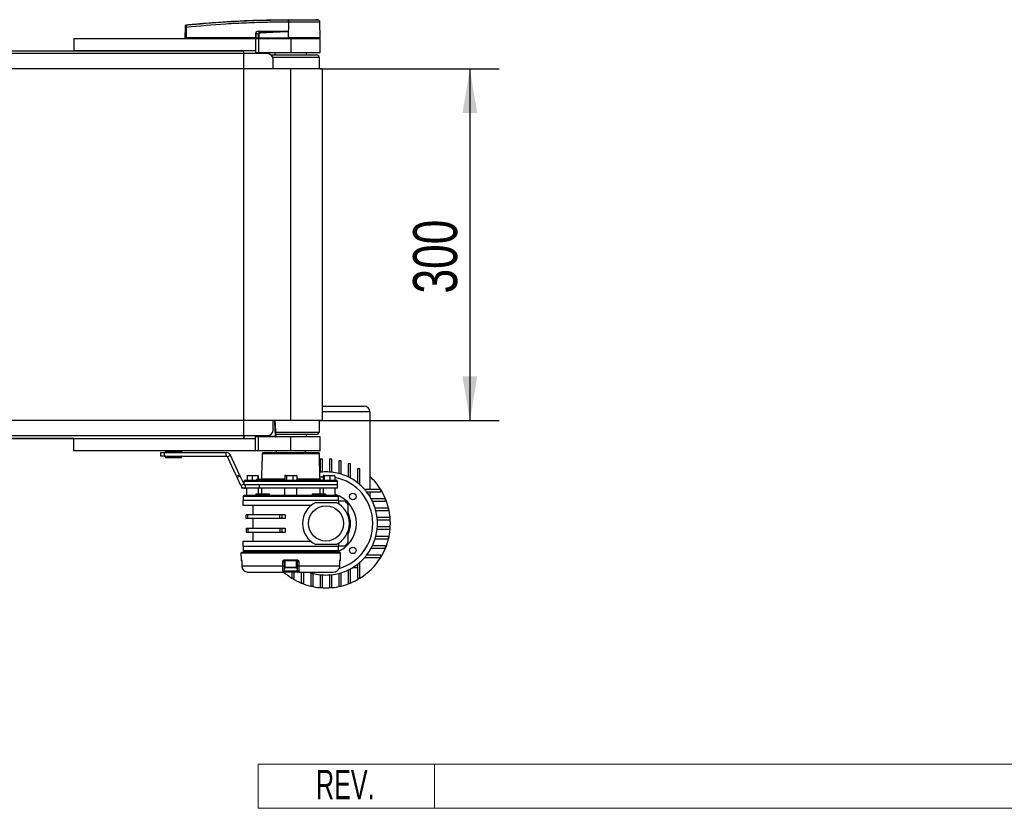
# Model space of a CAD drawing. Header units: millimetres. Extents: x 0 to 420, y 0 to 297.
# Tile 8 of 79: x 199 to 266, y 66 to 120. Entities that reach past the tile are written whole.
import ezdxf
from ezdxf.enums import TextEntityAlignment as Align

# ---------------------------------------------------------------- set-up
doc = ezdxf.new("R2010")
doc.units = ezdxf.units.MM
doc.layers.add('CARTIGLIO', color=140, linetype='Continuous')
doc.layers.add('QUOTE', color=174, linetype='Continuous')
doc.styles.add('SLDTEXTSTYLE0', font='TXT', dxfattribs={"width": 0.638298})
doc.styles.add('SLDTEXTSTYLE3', font='TXT', dxfattribs={"width": 0.75})
doc.dimstyles.new('SLDDIMSTYLE0', dxfattribs={"dimtxt": 3, "dimasz": 3, "dimexe": 0, "dimexo": 0.0625, "dimgap": 0.75, "dimtad": 1, "dimlfac": 12.544143, "dimrnd": 1e-09, "dimzin": 12, "dimdsep": 46, "dimtxsty": 'SLDTEXTSTYLE3', "dimsah": 1, "dimcen": 0.09, "dimadec": 0, "dimazin": 3, "dimtfac": 1, "dimtdec": 3, "dimtofl": 0, "dimtmove": 0, "dimatfit": 3, "dimfxl": 0, "dimfrac": 2, "dimtolj": 1, "dimtzin": 12, "dimarcsym": 0})

# ---------------------------------------------------------------- blocks, each defined once
blk = doc.blocks.new('SW_NOTE_0_27')
at = {"layer": 'CARTIGLIO', "color": 0, "insert": (2.34, 2.578), "char_height": 2, "attachment_point": 2, "style": 'SLDTEXTSTYLE0'}
blk.add_mtext('REV.', dxfattribs=at)
blk = doc.blocks.new('Cartiglio ALUSIC')
at = {"color": 161, "linetype": 'Continuous', "lineweight": 18}
for p, q in [((113.971, 150.999), (113.971, 153.999)), ((113.971, 153.999), (313.621, 153.999)), ((125.971, 153.999), (125.971, 150.999)), ((113.971, 150.999), (313.621, 150.999))]:
    blk.add_line(p, q, dxfattribs=at)
at = {"layer": 'CARTIGLIO', "color": 140}
blk.add_blockref('SW_NOTE_0_27', (117.568, 151.037), dxfattribs=at)
at = {"layer": 'CARTIGLIO', "color": 140, "style": 'SLDTEXTSTYLE0', "width": 0.638298}
for tag, height, p in [('AUTOATTR1', 3.5, (223.449, 133.7)), ('AUTOATTR2', 3.5, (221.929, 127.422)), ('AUTOATTR11', 3.5, (222.862, 121.411)), ('AUTOATTR8', 4, (219.244, 110.003)), ('AUTOATTR9', 4, (218.122, 100.423)), ('AUTOATTR0', 4, (249.033, 100.312))]:
    blk.add_attdef(tag, text='', height=height, dxfattribs=at).set_placement(p, align=Align.TOP_CENTER)
at = {"layer": 'CARTIGLIO', "color": 140}
for tag in ['AUTOATTR13', 'AUTOATTR12', 'AUTOATTR10', 'AUTOATTR7', 'AUTOATTR6', 'AUTOATTR5', 'AUTOATTR4', 'AUTOATTR3']:
    blk.add_attdef(tag, (0, 0), '', height=4, dxfattribs=at)
blk = doc.blocks.new('_D_4')
at = {"layer": 'QUOTE'}
for p, q in [((219.407, 116.484), (231.591, 116.484)), ((229.591, 116.484), (229.591, 92.568)), ((219.407, 92.568), (231.591, 92.568))]:
    blk.add_line(p, q, dxfattribs=at)
for points in [[(229.591, 116.484), (229.091, 113.484), (230.091, 113.484)], [(229.591, 92.568), (230.091, 95.568), (229.091, 95.568)]]:
    blk.add_solid(points, dxfattribs=at)
at = {"layer": 'QUOTE', "insert": (225.724, 101.201), "char_height": 3, "attachment_point": 1, "rotation": 90, "style": 'SLDTEXTSTYLE3'}
blk.add_mtext('300', dxfattribs=at)

msp = doc.modelspace()

# ---------------------------------------------------------------- linework, layer by layer
at = {"color": 7, "linetype": 'Continuous', "lineweight": 25}
for p, q in [((210.2323, 118.59657), (210.23853, 119.31038)), ((210.29695, 119.31038), (210.29072, 118.59657)), ((210.29676, 119.47929), (210.29671, 119.47928)), ((217.23998, 119.66414), (217.22705, 119.66414)), ((217.23998, 119.66414), (217.2392, 118.59657)), ((217.2401, 119.83221), (217.24021, 119.83221)), ((219.24736, 119.82124), (219.1087, 119.83221)), ((219.39923, 118.59657), (219.38992, 119.66409)), ((202.6587, 118.55671), (202.6587, 117.71967)), ((202.6587, 118.55671), (215.01506, 118.55671)), ((210.2323, 118.59657), (210.29072, 118.59657)), ((210.27112, 118.59657), (210.27182, 118.55671)), ((215.0193, 118.59657), (210.29072, 118.59657)), ((210.29366, 118.59657), (210.29372, 118.55671)), ((215.01506, 118.55671), (215.01506, 117.71967)), ((215.01506, 118.55671), (215.21436, 118.55671)), ((215.0193, 118.59657), (215.02056, 118.91837)), ((215.03421, 118.59657), (215.0193, 118.59657)), ((215.02244, 118.59657), (215.0225, 118.55671)), ((215.03546, 118.91837), (215.03421, 118.59657)), ((215.03421, 118.59657), (215.21194, 118.59657)), ((215.20364, 118.83095), (215.03546, 118.91837)), ((215.06174, 118.59657), (215.06223, 118.55671)), ((215.19455, 119.02822), (215.3347, 118.95537)), ((217.06534, 119.02822), (215.19455, 119.02822)), ((215.19557, 119.04883), (217.06636, 119.04883)), ((215.21436, 118.55671), (215.21436, 117.60009)), ((215.21436, 118.55671), (217.40662, 118.55671)), ((215.21804, 118.59657), (217.23882, 118.59657)), ((215.23054, 118.59657), (215.23083, 118.55671)), ((217.23496, 119.03924), (217.235, 119.03481)), ((217.235, 119.03481), (217.23882, 118.59657)), ((217.2392, 118.59657), (217.23882, 118.59657)), ((219.39923, 118.59657), (217.2392, 118.59657)), ((217.24082, 118.59657), (217.24085, 118.55671)), ((217.40662, 118.55671), (217.40662, 117.60009)), ((217.40662, 118.55671), (219.39958, 118.55671)), ((219.35972, 118.55671), (219.36042, 118.59657)), ((219.39958, 117.60009), (219.39958, 118.55671)), ((215.81225, 117.52037), (59.56403, 117.52037)), ((196.33433, 117.71967), (202.6587, 117.71967)), ((215.01506, 117.71967), (202.6587, 117.71967)), ((214.21788, 117.52037), (214.21788, 117.71967)), ((215.01506, 117.71967), (215.01506, 117.60009)), ((215.01506, 117.60009), (215.21436, 117.60009)), ((215.21436, 117.60009), (217.40662, 117.60009)), ((216.0514, 117.44065), (219.16043, 117.44065)), ((216.17757, 117.28122), (219.35972, 117.28122)), ((216.33042, 117.60009), (216.33042, 117.44065)), ((217.40662, 117.60009), (219.39958, 117.60009)), ((218.48282, 117.44065), (218.48282, 117.60009)), ((219.3647, 116.48403), (219.35972, 117.28122)), ((216.21084, 116.48403), (216.21084, 117.12178)), ((217.40662, 116.48403), (57.96966, 116.48403)), ((217.40662, 92.56849), (217.40662, 116.48403)), ((219.55902, 116.48403), (217.40662, 116.48403)), ((219.55902, 92.56849), (219.55902, 116.48403)), ((219.55902, 93.54066), (222.38902, 93.54066)), ((222.78762, 93.14207), (219.55902, 93.14207)), ((222.78762, 93.14207), (222.78762, 87.86471)), ((217.40662, 92.56849), (57.96966, 92.56849)), ((216.21084, 91.93074), (216.21084, 92.56849)), ((216.41806, 91.49497), (216.34935, 92.57175)), ((219.55902, 92.56849), (217.40662, 92.56849)), ((219.35972, 91.7713), (219.3647, 92.56849)), ((216.3948, 91.7713), (219.35972, 91.7713)), ((59.56403, 91.53215), (215.81225, 91.53215)), ((202.6587, 91.33285), (196.33434, 91.33285)), ((202.6587, 90.49581), (202.6587, 91.33285)), ((202.6587, 91.33285), (215.01506, 91.33285)), ((214.21788, 91.53215), (214.21788, 91.33285)), ((214.95315, 91.5162), (214.21788, 91.5162)), ((214.95156, 91.52487), (214.95181, 91.53215)), ((214.99141, 91.49298), (214.99209, 91.53215)), ((214.99188, 91.48617), (214.99221, 91.48432)), ((215.01506, 91.33285), (215.01506, 91.45243)), ((215.21436, 91.45243), (215.01506, 91.45243)), ((215.01506, 90.49581), (215.01506, 91.33285)), ((215.03195, 91.53215), (215.03126, 91.49298)), ((215.03126, 91.49298), (215.03126, 91.45243)), ((215.03126, 91.49298), (216.37672, 91.49298)), ((215.21436, 90.49581), (215.21436, 91.45243)), ((217.40662, 91.45243), (215.21436, 91.45243)), ((216.37672, 91.49298), (216.37672, 91.45243)), ((219.16043, 91.61187), (216.40842, 91.61187)), ((217.40662, 90.49581), (217.40662, 91.45243)), ((219.39958, 91.45243), (217.40662, 91.45243)), ((218.48282, 91.45243), (218.48282, 91.61187)), ((219.39958, 90.49581), (219.39958, 91.45243)), ((215.01506, 90.49581), (202.6587, 90.49581)), ((205.72621, 90.49581), (205.72621, 90.49381)), ((206.36312, 90.49381), (206.36312, 90.49581)), ((208.89294, 90.4807), (208.88856, 90.39699)), ((208.90178, 90.4807), (208.89294, 90.4807)), ((209.98253, 90.4807), (208.90178, 90.4807)), ((209.98691, 90.39699), (209.98253, 90.4807)), ((215.21436, 90.49581), (215.01506, 90.49581)), ((217.40662, 90.49581), (215.21436, 90.49581)), ((216.41014, 90.49581), (216.41014, 90.37584)), ((219.39958, 90.49581), (217.40662, 90.49581)), ((218.4031, 90.37584), (218.4031, 90.49581)), ((208.56083, 90.13707), (208.56083, 90.37623)), ((208.56083, 90.37623), (208.79999, 90.37623)), ((208.79999, 90.13707), (208.56083, 90.13707)), ((208.79999, 90.37623), (208.79999, 90.13707)), ((208.79999, 90.37623), (213.02122, 90.37623)), ((208.79999, 90.13707), (213.02122, 90.13707)), ((208.88856, 90.39699), (209.98691, 90.39699)), ((208.88856, 90.11631), (208.89294, 90.03261)), ((209.98691, 90.11631), (208.88856, 90.11631)), ((208.89294, 90.03261), (209.98253, 90.03261)), ((208.91313, 90.38022), (208.90448, 90.38022)), ((208.90448, 90.13309), (209.97099, 90.13309)), ((208.91744, 90.0175), (208.90887, 90.0175)), ((209.97099, 90.38022), (208.91313, 90.38022)), ((209.96661, 90.0175), (208.91744, 90.0175)), ((208.95145, 90.38022), (208.95145, 90.37623)), ((208.95145, 90.13707), (208.95145, 90.13309)), ((209.92402, 90.37623), (209.92402, 90.38022)), ((209.92402, 90.13309), (209.92402, 90.13707)), ((209.98253, 90.03261), (209.98691, 90.11631)), ((213.02122, 90.13707), (213.02122, 90.37623)), ((213.09347, 90.09105), (213.31022, 90.19212)), ((213.70911, 88.7708), (213.09347, 90.09105)), ((213.92586, 88.87187), (213.31022, 90.19212)), ((215.4415, 89.77865), (215.42086, 88.59645)), ((215.44288, 89.77865), (215.4415, 89.77865)), ((215.45851, 89.9353), (215.45822, 89.93539)), ((215.46536, 90.28185), (215.46506, 90.28194)), ((219.36296, 90.28185), (215.46536, 90.28185)), ((215.56127, 90.37584), (219.26731, 90.37584)), ((219.39237, 88.59645), (219.36296, 90.28185)), ((219.55902, 89.91923), (219.39958, 89.91923)), ((219.39958, 89.91923), (219.39958, 89.03776)), ((219.55902, 89.05232), (219.55902, 89.91923)), ((220.19677, 89.91923), (220.03733, 89.91923)), ((220.03733, 89.91923), (220.03733, 89.05232)), ((220.19677, 89.03776), (220.19677, 89.91923)), ((220.67508, 89.81315), (220.67508, 88.9491)), ((220.83451, 89.81315), (220.67508, 89.81315)), ((220.83451, 88.90389), (220.83451, 89.81315)), ((221.31282, 89.60521), (221.31282, 88.7166)), ((221.47226, 89.60521), (221.31282, 89.60521)), ((221.47226, 88.63521), (221.47226, 89.60521)), ((221.95057, 89.27838), (221.95057, 88.32244)), ((222.11001, 89.27838), (221.95057, 89.27838)), ((222.11001, 88.19082), (222.11001, 89.27838)), ((213.70911, 88.7708), (213.92586, 88.87187)), ((213.75463, 88.67317), (213.70911, 88.7708)), ((213.97138, 88.77425), (213.75463, 88.67317)), ((214.0086, 88.12854), (213.75463, 88.67317)), ((213.92586, 88.87187), (213.97138, 88.77425)), ((214.22535, 88.22961), (213.97138, 88.77425)), ((214.31745, 88.50246), (220.49579, 88.50246)), ((214.61295, 88.82133), (214.43572, 88.80061)), ((214.43572, 88.80061), (214.43572, 88.50246)), ((214.44784, 88.82133), (214.44717, 88.82109)), ((214.4485, 88.82133), (214.61295, 88.82133)), ((214.79019, 88.80061), (214.61295, 88.82133)), ((214.61295, 88.82133), (214.98022, 88.82133)), ((214.98022, 88.82133), (214.79019, 88.80061)), ((214.79019, 88.80061), (214.79019, 88.50246)), ((215.17024, 88.80061), (214.98022, 88.82133)), ((214.98022, 88.82133), (215.18303, 88.82133)), ((215.07179, 88.54232), (215.07109, 88.50246)), ((215.07894, 88.54232), (215.07179, 88.54232)), ((215.07894, 88.54232), (215.07845, 88.50246)), ((215.15212, 88.54232), (215.07894, 88.54232)), ((215.15212, 88.54232), (215.15163, 88.50246)), ((215.17884, 88.54232), (215.15212, 88.54232)), ((215.17024, 88.80061), (215.17024, 88.54232)), ((215.17884, 88.54232), (215.17911, 88.50246)), ((215.37009, 88.54232), (215.17884, 88.54232)), ((215.18303, 88.82133), (215.1837, 88.82133)), ((215.18437, 88.82109), (215.1837, 88.82133)), ((215.19582, 88.80061), (215.19582, 88.54232)), ((215.37787, 88.54232), (215.37717, 88.50246)), ((215.38404, 88.54232), (215.38352, 88.50246)), ((215.42086, 88.59645), (216.99054, 88.59645)), ((215.44272, 88.54232), (215.44202, 88.50246)), ((215.44987, 88.54232), (215.44272, 88.54232)), ((215.44987, 88.54232), (215.44937, 88.50246)), ((215.47471, 88.54232), (215.44987, 88.54232)), ((215.47471, 88.54232), (215.47422, 88.50246)), ((215.51449, 88.54232), (215.47471, 88.54232)), ((215.51449, 88.54232), (215.51513, 88.50246)), ((215.56997, 88.54232), (215.51449, 88.54232)), ((215.56997, 88.54232), (215.57061, 88.50246)), ((215.57188, 88.54232), (215.56997, 88.54232)), ((215.57257, 88.50246), (215.57188, 88.54232)), ((215.94937, 88.50246), (215.94868, 88.54232)), ((216.99054, 88.80061), (216.99054, 88.50246)), ((217.03869, 88.82133), (217.01901, 88.81417)), ((217.03869, 88.82133), (217.05737, 88.82133)), ((217.05737, 88.82133), (217.33223, 88.82133)), ((217.33223, 88.82133), (217.12419, 88.80061)), ((217.12419, 88.80061), (217.12419, 88.50246)), ((217.54027, 88.80061), (217.33223, 88.82133)), ((217.33223, 88.82133), (217.68148, 88.82133)), ((217.68148, 88.82133), (217.54027, 88.80061)), ((217.54027, 88.80061), (217.54027, 88.50246)), ((217.8227, 88.80061), (217.68148, 88.82133)), ((217.68148, 88.82133), (217.77455, 88.82133)), ((217.79423, 88.81417), (217.77455, 88.82133)), ((217.8227, 88.80061), (217.8227, 88.50246)), ((217.8227, 88.59645), (219.39237, 88.59645)), ((219.3847, 89.03603), (219.39958, 89.03776)), ((219.60027, 88.80061), (219.76486, 88.82133)), ((219.60027, 88.80061), (219.60027, 88.50246)), ((219.62954, 88.82133), (219.62473, 88.81958)), ((219.63428, 88.82133), (219.86689, 88.82133)), ((219.86689, 88.82133), (219.66829, 88.80061)), ((219.66829, 88.80061), (219.66829, 88.50246)), ((220.06549, 88.80061), (219.86689, 88.82133)), ((219.86689, 88.82133), (220.23008, 88.82133)), ((220.23008, 88.82133), (220.06549, 88.80061)), ((220.06549, 88.80061), (220.06549, 88.50246)), ((220.39466, 88.80061), (220.23008, 88.82133)), ((220.23008, 88.82133), (220.3654, 88.82133)), ((220.37021, 88.81958), (220.3654, 88.82133)), ((220.39466, 88.80061), (220.39466, 88.50246)), ((214.22535, 88.22961), (214.0086, 88.12854)), ((214.0715, 87.94443), (214.0715, 88.04134)), ((214.15122, 87.94443), (214.0715, 87.94443)), ((214.15122, 87.98306), (214.15122, 87.94443)), ((214.2976, 87.94443), (214.15122, 87.94443)), ((214.22181, 88.40846), (214.21892, 88.24339)), ((220.59143, 88.40846), (214.22181, 88.40846)), ((214.2976, 88.18358), (214.2858, 88.18358)), ((214.2976, 88.18358), (214.2976, 87.94443)), ((215.25234, 88.18358), (214.2976, 88.18358)), ((215.25234, 87.94443), (214.2976, 87.94443)), ((214.39725, 87.94443), (214.39725, 87.46612)), ((215.21035, 87.54583), (215.21035, 87.94443)), ((220.59536, 88.18358), (215.25049, 88.18358)), ((215.25234, 88.18358), (215.25234, 87.94443)), ((220.59536, 88.18358), (215.25234, 88.18358)), ((220.59536, 87.94443), (215.25234, 87.94443)), ((215.41855, 87.94443), (215.41855, 87.54583)), ((216.9881, 87.94443), (216.9881, 87.46612)), ((217.82514, 87.46612), (217.82514, 87.94443)), ((219.39469, 87.54583), (219.39469, 87.94443)), ((219.60288, 87.94443), (219.60288, 87.54583)), ((220.41599, 87.46612), (220.41599, 87.94443)), ((220.59536, 88.18358), (220.59143, 88.40846)), ((220.59536, 87.94443), (220.59536, 88.18358)), ((223.52368, 87.86471), (222.43612, 87.86471)), ((223.52368, 87.70527), (223.52368, 87.86471)), ((214.13816, 87.10738), (214.13816, 86.78851)), ((220.67508, 87.10738), (214.13816, 87.10738)), ((214.15809, 87.3864), (214.15809, 87.10738)), ((220.65515, 87.3864), (214.15809, 87.3864)), ((215.03168, 87.54583), (215.03168, 87.46612)), ((215.94844, 87.54583), (215.03168, 87.54583)), ((215.94844, 87.46612), (215.94844, 87.54583)), ((218.8648, 87.54583), (218.8648, 87.46612)), ((219.78156, 87.54583), (218.8648, 87.54583)), ((219.78156, 87.46612), (219.78156, 87.54583)), ((220.65515, 87.10738), (220.65515, 87.3864)), ((220.67508, 86.88443), (220.67508, 87.10738)), ((222.56775, 87.70527), (223.52368, 87.70527)), ((222.78762, 87.70527), (222.78762, 87.3877)), ((223.85051, 87.22696), (222.88051, 87.22696)), ((223.85051, 87.06752), (223.85051, 87.22696)), ((214.13816, 86.78851), (218.79059, 86.78851)), ((214.81577, 86.78851), (214.81577, 86.13482)), ((219.1032, 86.9878), (220.49314, 86.9878)), ((222.9619, 87.06752), (223.85051, 87.06752)), ((224.05845, 86.58921), (223.1492, 86.58921)), ((223.19441, 86.42978), (224.05845, 86.42978)), ((224.05845, 86.42978), (224.05845, 86.58921)), ((214.37732, 85.87972), (214.37732, 86.13482)), ((214.49549, 86.13482), (214.37732, 86.13482)), ((214.49549, 85.87972), (214.37732, 85.87972)), ((214.49549, 85.87972), (214.49549, 86.13482)), ((216.65892, 86.13482), (214.49549, 86.13482)), ((216.65892, 85.87972), (214.49549, 85.87972)), ((214.81577, 85.87972), (214.81577, 85.22603)), ((216.65892, 85.87972), (216.65892, 86.13482)), ((216.80267, 86.13482), (216.65892, 86.13482)), ((216.80267, 85.87972), (216.65892, 85.87972)), ((216.80267, 86.13482), (216.80267, 85.87972)), ((217.01464, 86.13482), (216.80267, 86.13482)), ((217.01464, 85.87972), (216.80267, 85.87972)), ((217.01464, 86.13482), (217.01464, 85.87972)), ((224.16453, 85.95146), (223.28307, 85.95146)), ((223.29762, 85.79203), (224.16453, 85.79203)), ((224.16453, 85.79203), (224.16453, 85.95146)), ((214.37732, 85.22603), (214.37732, 84.97093)), ((214.37732, 85.22603), (214.49549, 85.22603)), ((214.49549, 85.22603), (214.49549, 84.97093)), ((214.49549, 85.22603), (216.65892, 85.22603)), ((216.65892, 85.22603), (216.65892, 84.97093)), ((216.65892, 85.22603), (216.80267, 85.22603)), ((216.80267, 85.22603), (216.80267, 84.97093)), ((216.80267, 85.22603), (217.01464, 85.22603)), ((217.01464, 85.22603), (217.01464, 84.97093)), ((223.28307, 85.15428), (224.16453, 85.15428)), ((224.16453, 85.31372), (223.29762, 85.31372)), ((224.16453, 85.15428), (224.16453, 85.31372)), ((214.37732, 84.97093), (214.49549, 84.97093)), ((214.49549, 84.97093), (216.65892, 84.97093)), ((214.81577, 84.97093), (214.81577, 84.31724)), ((216.65892, 84.97093), (216.80267, 84.97093)), ((216.80267, 84.97093), (217.01464, 84.97093)), ((223.1492, 84.51653), (224.05845, 84.51653)), ((224.05845, 84.67597), (223.19441, 84.67597)), ((224.05845, 84.51653), (224.05845, 84.67597)), ((214.13816, 84.31724), (214.13816, 83.99836)), ((218.79059, 84.31724), (214.13816, 84.31724)), ((214.13816, 83.99836), (217.40662, 83.99836)), ((214.15809, 83.99836), (214.15809, 83.71935)), ((217.40662, 83.99836), (220.67508, 83.99836)), ((220.49314, 84.11794), (219.1032, 84.11794)), ((220.65515, 83.71935), (220.65515, 83.99836)), ((220.67508, 83.99836), (220.67508, 84.22131)), ((222.88051, 83.87878), (223.85051, 83.87878)), ((223.85051, 84.03822), (222.9619, 84.03822)), ((223.85051, 83.87878), (223.85051, 84.03822)), ((214.01893, 83.55991), (214.02311, 83.0809)), ((214.01893, 83.55991), (220.79431, 83.55991)), ((214.02311, 83.0809), (214.04876, 83.0809)), ((214.05844, 83.59977), (214.05844, 83.55991)), ((214.05844, 83.59977), (220.7548, 83.59977)), ((214.15809, 83.71935), (220.65515, 83.71935)), ((214.39725, 83.63963), (214.39725, 83.59977)), ((215.03168, 83.63963), (215.03168, 83.59977)), ((215.94844, 83.59977), (215.94844, 83.63963)), ((216.9881, 83.63963), (216.9881, 83.59977)), ((216.99083, 83.0809), (217.82241, 83.0809)), ((217.82514, 83.59977), (217.82514, 83.63963)), ((218.8648, 83.63963), (218.8648, 83.59977)), ((219.78156, 83.59977), (219.78156, 83.63963)), ((220.41599, 83.59977), (220.41599, 83.63963)), ((220.7548, 83.55991), (220.7548, 83.59977)), ((220.76448, 83.0809), (220.79013, 83.0809)), ((220.79013, 83.0809), (220.79431, 83.55991)), ((222.43612, 83.24104), (223.52368, 83.24104)), ((223.52368, 83.40047), (222.56775, 83.40047)), ((223.52368, 83.24104), (223.52368, 83.40047)), ((214.06623, 82.96316), (214.06724, 82.96341)), ((214.06684, 82.96301), (214.07015, 82.6791)), ((214.07015, 82.67894), (214.07015, 82.67878)), ((214.07057, 82.67918), (216.86329, 82.67918)), ((216.96077, 82.96272), (216.95581, 82.67849)), ((217.00802, 82.96272), (216.96077, 82.96272)), ((217.81261, 83.00188), (217.00063, 83.00188)), ((217.00802, 83.00188), (217.00802, 82.5714)), ((217.00802, 82.5714), (217.79728, 82.5714)), ((217.75739, 82.52357), (217.05585, 82.52357)), ((217.79728, 82.5714), (217.80522, 82.5714)), ((217.80522, 82.5714), (217.80522, 83.00188)), ((217.85246, 82.96272), (217.80522, 82.96272)), ((217.85743, 82.67849), (217.85246, 82.96272)), ((217.94995, 82.67918), (220.74267, 82.67918)), ((220.74309, 82.67878), (220.7464, 82.96301)), ((220.746, 82.96341), (220.74701, 82.96317)), ((221.31282, 82.38914), (221.31282, 81.50054)), ((221.47226, 81.50054), (221.47226, 82.47054)), ((221.633, 82.56343), (221.95057, 82.56343)), ((221.95057, 82.7833), (221.95057, 81.82737)), ((222.11001, 81.82737), (222.11001, 82.91493)), ((214.51443, 82.24456), (216.8699, 82.24456)), ((217.94334, 82.24456), (216.8699, 82.24456)), ((216.9496, 82.32288), (217.86363, 82.32288)), ((217.48634, 82.24456), (217.48634, 81.82737)), ((217.48634, 81.82737), (217.64577, 81.82737)), ((217.64577, 81.82737), (217.64577, 82.24456)), ((217.94334, 82.24456), (220.29881, 82.24456)), ((218.12409, 82.24456), (218.12409, 81.50054)), ((218.28352, 81.50054), (218.28352, 82.24456)), ((218.76183, 82.20185), (218.76183, 81.29259)), ((218.92127, 81.29259), (218.92127, 82.15664)), ((219.39958, 82.06798), (219.39958, 81.18651)), ((219.55902, 81.18651), (219.55902, 82.05342)), ((220.03733, 82.05342), (220.03733, 81.18651)), ((220.19677, 81.18651), (220.19677, 82.06798)), ((220.67508, 82.15664), (220.67508, 81.29259)), ((220.83451, 81.29259), (220.83451, 82.20185)), ((221.95057, 81.82737), (222.11001, 81.82737)), ((218.12409, 81.50054), (218.28352, 81.50054)), ((218.76183, 81.29259), (218.92127, 81.29259)), ((219.39958, 81.18651), (219.55902, 81.18651)), ((220.03733, 81.18651), (220.19677, 81.18651)), ((220.67508, 81.29259), (220.83451, 81.29259)), ((221.31282, 81.50054), (221.47226, 81.50054))]:
    msp.add_line(p, q, dxfattribs=at)
at = {"color": 7, "linetype": 'Continuous'}
for p, q in [((61.1584, 117.71967), (214.21788, 117.71967)), ((214.21788, 91.33285), (214.21788, 117.71967)), ((61.1584, 91.33285), (214.21788, 91.33285))]:
    msp.add_line(p, q, dxfattribs=at)
at = {"color": 7, "linetype": 'Continuous', "lineweight": 25, "flags": 128}
for points in [[(217.06534, 119.02822), (217.16035, 119.03192), (217.235, 119.03481)], [(215.46506, 90.28194), (215.46027, 90.03936), (215.45823, 89.93539)], [(215.46536, 90.28185), (215.46378, 90.20216), (215.45851, 89.9353)], [(219.3903, 88.71542), (219.42523, 88.71973), (219.60027, 88.73546)], [(214.06684, 82.96301), (214.06635, 82.9631), (214.06623, 82.96316)], [(214.06724, 82.96341), (214.06911, 82.80401), (214.07057, 82.67918)], [(214.07015, 82.67878), (214.06966, 82.67887), (214.07057, 82.67918)], [(216.86329, 82.67918), (216.86615, 82.83858), (216.86838, 82.96341)], [(217.94486, 82.96341), (217.94771, 82.80401), (217.94995, 82.67918)], [(220.74267, 82.67918), (220.74454, 82.83858), (220.746, 82.96341)], [(220.74267, 82.67918), (220.74358, 82.67887), (220.74308, 82.67878)], [(220.74701, 82.96317), (220.74689, 82.9631), (220.74639, 82.96301)]]:
    msp.add_lwpolyline(points, dxfattribs=at)
at = {"color": 7, "linetype": 'Continuous', "lineweight": 25}
for centre, radius in [((221.63018, 87.38488), 0.21923), ((219.79817, 85.55287), 1.19578), ((221.63018, 83.72086), 0.21923)]:
    msp.add_circle(centre, radius, dxfattribs=at)
for centre, radius, start, end in [((210.26774, 117.5455), 1.76513, 89.0518988, 90.9481012), ((210.30293, 119.40383), 0.06358, 96.1041945, 179.3841407), ((217.82589, 119.69782), 0.59979, 168.1201678, 183.2190123), ((220.47308, 119.45262), 3.25508, 173.3031905, 173.4966106), ((217.8389, 119.69742), 0.59984, 168.0817426, 183.1800729), ((219.23049, 119.6627), 0.15944, 0.5000113, 83.9231277), ((215.02801, 120.9488), 2.03044, 269.78976, 270.21024), ((215.03043, 119.04667), 0.16516, 353.5856583, 0.7475902), ((160.27399, 116.29424), 55.12498, 2.7312588, 2.7669963), ((216.90122, 119.04667), 0.16516, 353.5856583, 0.7475902), ((215.81225, 117.12178), 0.39859, 0, 90), ((219.16043, 117.28122), 0.15944, 360, 90), ((222.38902, 93.14207), 0.39859, 0, 90), ((215.81225, 91.93074), 0.39859, 270, 0), ((219.16043, 91.7713), 0.15944, 270, 0), ((214.95521, 91.48859), 0.03647, 6.9245012, 95.7473679), ((214.95315, 91.47634), 0.03986, 11.536959, 90), ((215.03126, 91.49229), 0.03986, 179, 270), ((215.01134, 90.9219), 0.57143, 88.0016174, 91.9983826), ((216.37672, 91.49229), 0.03986, 270, 3.7216873), ((216.42053, 90.991), 0.5039, 90.458341, 94.9872917), ((208.90887, 90.47986), 0.01594, 90, 177), ((209.96661, 90.47986), 0.01594, 3, 90), ((208.90448, 90.39616), 0.01594, 177, 270), ((208.90448, 90.11714), 0.01594, 90, 183), ((208.90887, 90.03344), 0.01594, 183, 270), ((209.96661, 90.03344), 0.01594, 270, 357), ((209.97099, 90.39616), 0.01594, 270, 3), ((209.97099, 90.11714), 0.01594, 357, 90), ((213.02122, 90.05736), 0.31887, 25, 90), ((213.02122, 90.05736), 0.07972, 25, 90), ((215.48275, 89.77795), 0.03988, 153.8975556, 179.0017202), ((219.26731, 90.28018), 0.09566, 1, 90), ((214.31745, 88.40679), 0.09566, 90, 179), ((215.32522, 88.59812), 0.09566, 324.3146653, 359), ((219.48802, 88.59812), 0.09566, 181, 270), ((219.79817, 85.55287), 3.50761, 93.9095635, 96.5249788), ((219.79817, 85.55287), 3.50761, 86.0904365, 93.9095635), ((219.79817, 85.55287), 3.50761, 83.4750212, 86.0904365), ((219.79817, 85.55287), 3.50761, 75.5224878, 83.4750212), ((219.79817, 85.55287), 3.18874, 0, 79.2186455), ((220.49579, 88.40679), 0.09566, 1, 90), ((219.79817, 85.55287), 3.50761, 72.8152041, 75.5224878), ((219.79817, 85.55287), 3.50761, 64.416998, 72.8152041), ((219.79817, 85.55287), 3.50761, 61.4925695, 64.416998), ((219.79817, 85.55287), 3.50761, 52.1470973, 61.4925695), ((219.79817, 85.55287), 4.38452, 31.8213685, 47.0141139), ((219.79817, 85.55287), 3.50761, 48.7694228, 52.1470973), ((219.79817, 85.55287), 3.50761, 41.2305772, 48.7694228), ((219.79817, 85.55287), 3.50761, 37.8529027, 41.2305772), ((219.79817, 85.55287), 4.38452, 22.4463506, 31.8213685), ((214.23781, 87.3864), 0.07972, 90, 180), ((219.79817, 85.55287), 2.07268, 0, 72.6578648), ((220.57543, 87.3864), 0.07972, 0, 90), ((219.79817, 85.55287), 3.50761, 28.5074305, 37.8529027), ((219.79817, 85.55287), 3.50761, 25.583002, 28.5074305), ((219.79817, 85.55287), 4.38452, 13.6720181, 22.4463506), ((219.79817, 85.55287), 1.59437, 115.8419328, 244.1580672), ((219.79817, 85.55287), 1.59437, 295.8419328, 64.1580672), ((219.79817, 85.55287), 1.99296, 40.5358021, 49.4641979), ((219.79817, 85.55287), 3.50761, 17.1847959, 25.583002), ((219.79817, 85.55287), 3.50761, 14.4775122, 17.1847959), ((219.79817, 85.55287), 3.50761, 6.5249788, 14.4775122), ((219.79817, 85.55287), 4.38452, 5.2159086, 13.6720181), ((219.79817, 85.55287), 1.67409, 334.7912347, 25.2087653), ((219.79817, 85.55287), 3.50761, 3.9095635, 6.5249788), ((219.79817, 85.55287), 3.50761, 356.0904365, 3.9095635), ((219.79817, 85.55287), 4.38452, 354.7840914, 5.2159086), ((219.79817, 85.55287), 2.07268, 289.5572137, 0), ((219.79817, 85.55287), 3.18874, 286.4032561, 0), ((219.79817, 85.55287), 3.50761, 345.5224878, 353.4750212), ((219.79817, 85.55287), 3.50761, 353.4750212, 356.0904365), ((219.79817, 85.55287), 4.38452, 346.3279819, 354.7840914), ((219.79817, 85.55287), 3.50761, 334.416998, 342.8152041), ((219.79817, 85.55287), 3.50761, 342.8152041, 345.5224878), ((219.79817, 85.55287), 4.38452, 337.5536494, 346.3279819), ((219.79817, 85.55287), 1.99296, 310.5358021, 319.4641979), ((219.79817, 85.55287), 3.50761, 322.1470973, 331.4925695), ((219.79817, 85.55287), 3.50761, 331.4925695, 334.416998), ((219.79817, 85.55287), 4.38452, 328.1786315, 337.5536494), ((214.10283, 83.0816), 0.07972, 180.5, 239.6562563), ((214.12894, 83.08158), 0.08018, 180.4839293, 208.0175912), ((214.23781, 83.71935), 0.07972, 180, 270), ((217.15849, 83.06157), 0.16877, 173.4212519, 200.7118678), ((217.65475, 83.06157), 0.16877, 339.2881322, 6.5787481), ((220.57543, 83.71935), 0.07972, 270, 0), ((220.71041, 83.0816), 0.07972, 300.2284648, 359.5), ((220.6843, 83.08158), 0.08018, 332.0869882, 359.5159998), ((219.79817, 85.55287), 3.50761, 311.2305772, 318.7694228), ((219.79817, 85.55287), 4.38452, 301.8213685, 328.1786315), ((219.79817, 85.55287), 3.50761, 318.7694228, 322.1470973), ((216.92516, 84.75456), 2.07631, 268.2925356, 270.845926), ((216.93022, 85.04072), 2.07822, 268.2948949, 270.8423603), ((217.05585, 82.5714), 0.04783, 180, 270), ((217.75739, 82.5714), 0.04783, 270, 0), ((217.88302, 85.04072), 2.07822, 269.1576397, 271.7051051), ((217.88808, 84.75456), 2.07631, 269.154074, 271.7074644), ((219.79817, 85.55287), 3.50761, 287.1847959, 295.583002), ((219.79817, 85.55287), 3.50761, 295.583002, 298.5074305), ((219.79817, 85.55287), 3.50761, 298.5074305, 307.8529027), ((219.79817, 85.55287), 3.50761, 307.8529027, 311.2305772), ((216.8699, 82.32427), 0.07972, 270, 359), ((219.79817, 85.55287), 4.38452, 228.9856684, 238.1786315), ((219.79817, 85.55287), 4.38452, 238.1786315, 247.5536494), ((217.94334, 82.32427), 0.07972, 181, 270), ((219.79817, 85.55287), 3.50761, 250.5929566, 252.8152041), ((219.79817, 85.55287), 3.50761, 252.8152041, 255.5224878), ((219.79817, 85.55287), 3.50761, 255.5224878, 263.4750212), ((219.79817, 85.55287), 3.50761, 263.4750212, 266.0904365), ((219.79817, 85.55287), 3.50761, 266.0904365, 273.9095635), ((219.79817, 85.55287), 3.50761, 273.9095635, 276.5249788), ((219.79817, 85.55287), 3.50761, 276.5249788, 284.4775122), ((219.79817, 85.55287), 3.50761, 284.4775122, 287.1847959), ((219.79817, 85.55287), 4.38452, 292.4463506, 301.8213685), ((219.79817, 85.55287), 4.38452, 247.5536494, 256.3279819), ((219.79817, 85.55287), 4.38452, 256.3279819, 264.7840914), ((219.79817, 85.55287), 4.38452, 264.7840914, 275.2159086), ((219.79817, 85.55287), 4.38452, 275.2159086, 283.6720181), ((219.79817, 85.55287), 4.38452, 283.6720181, 292.4463506)]:
    msp.add_arc(centre, radius, start, end, dxfattribs=at)
for centre, major_axis, ratio, start_param, end_param in [((215.30343, 118.83712), (0.27106, -0.13332), 0.60672542, 2.25200573, 3.42889257), ((215.30142, 118.83733), (0.25644, -0.12693), 0.5569608, 2.25321842, 3.43010526), ((215.40077, 118.78568), (0.18265, -0.09718), 0.77058227, 2.30113884, 3.47802567), ((215.40077, 118.78603), (0.15945, -0.08428), 0.66301777, 2.29905058, 3.47593741)]:
    msp.add_ellipse(centre, major_axis=major_axis, ratio=ratio, start_param=start_param, end_param=end_param, dxfattribs=at)
for points, knots in [([(210.23853, 119.31038), (210.23857, 119.31419), (210.23869, 119.32861), (210.23891, 119.35312), (210.23913, 119.37921), (210.2393, 119.39827), (210.23934, 119.40243), (210.23935, 119.40452)], [0, 0, 0, 0, 0.08210774, 0.31165455, 0.54070711, 0.77036972, 1, 1, 1, 1]), ([(210.23935, 119.40452), (210.23939, 119.40911), (210.23945, 119.41534), (210.23946, 119.41618), (210.23946, 119.4164)], [0, 0, 0, 0, 0.73657409, 1, 1, 1, 1]), ([(210.23946, 119.4164), (210.23955, 119.41861), (210.23994, 119.42808), (210.24485, 119.44441), (210.25765, 119.46209), (210.27553, 119.47498), (210.28965, 119.47785), (210.29671, 119.47928)], [0, 0, 0, 0, 0.07160669, 0.30681144, 0.53787451, 0.76893725, 1, 1, 1, 1]), ([(210.29617, 119.46705), (210.29572, 119.46354), (210.29481, 119.4565), (210.29445, 119.42474), (210.29493, 119.38139), (210.29593, 119.34066), (210.29674, 119.31669), (210.29695, 119.31038)], [0, 0, 0, 0, 0.22968814, 0.45959689, 0.68877935, 0.91808895, 1, 1, 1, 1]), ([(210.29617, 119.46705), (211.19388, 119.54898), (212.5621, 119.67384), (214.40575, 119.76568), (215.82262, 119.81435), (216.76571, 119.81431), (217.23895, 119.82129), (217.23895, 119.82129)], [0, 0, 0, 0, 0.38876695, 0.59252789, 0.79628932, 0.99999932, 1, 1, 1, 1]), ([(210.29671, 119.47928), (210.29667, 119.47905), (210.29651, 119.47819), (210.29631, 119.47177), (210.29617, 119.46705)], [0, 0, 0, 0, 0.26388418, 1, 1, 1, 1]), ([(210.29676, 119.47929), (210.32355, 119.48201), (210.48881, 119.49879), (211.21394, 119.56956), (212.7038, 119.69127), (214.85331, 119.80823), (216.44418, 119.82421), (217.2401, 119.83221)], [0, 0, 0, 0, 0.01170126, 0.07220884, 0.31419353, 0.65688711, 1, 1, 1, 1]), ([(217.22705, 119.66414), (216.75589, 119.6612), (215.81358, 119.65533), (214.40054, 119.6092), (212.55986, 119.5167), (211.19365, 119.39214), (210.29695, 119.31038)], [0, 0, 0, 0, 0.20362021, 0.40724063, 0.61094774, 1, 1, 1, 1]), ([(217.23895, 119.82129), (217.23895, 119.82129), (217.2433, 119.82129), (217.24764, 119.82129), (217.25199, 119.82129)], [0, 0, 0, 0, 0.00036549, 1, 1, 1, 1]), ([(219.38992, 119.66409), (219.38462, 119.66411), (219.37388, 119.66415), (219.28742, 119.66416), (219.15059, 119.66407), (218.96466, 119.66412), (218.73289, 119.66415), (218.46567, 119.66403), (218.16582, 119.66416), (217.85693, 119.66411), (217.54417, 119.6641), (217.34217, 119.66413), (217.23998, 119.66414)], [0, 0, 0, 0, 0.10046502, 0.20384345, 0.30430944, 0.40768894, 0.50815524, 0.61153497, 0.71200234, 0.81538328, 0.9066108, 1, 1, 1, 1]), ([(217.24021, 119.83221), (217.35857, 119.83221), (217.59564, 119.83221), (217.94484, 119.83221), (218.26945, 119.83221), (218.5581, 119.83221), (218.79584, 119.83221), (218.97321, 119.83221), (219.08783, 119.83221), (219.10175, 119.83221), (219.1087, 119.83221)], [0, 0, 0, 0, 0.12488045, 0.25013958, 0.37464939, 0.49981249, 0.62476421, 0.74955772, 0.87492377, 1, 1, 1, 1]), ([(217.25199, 119.82129), (217.34571, 119.82128), (217.53314, 119.82124), (217.82208, 119.82127), (218.10968, 119.82127), (218.38715, 119.8212), (218.63619, 119.82127), (218.85097, 119.82127), (219.02419, 119.82125), (219.15136, 119.82133), (219.23191, 119.82123), (219.24221, 119.82124), (219.24736, 119.82124)], [0, 0, 0, 0, 0.09230362, 0.18460708, 0.28653845, 0.3884688, 0.49039805, 0.59232883, 0.69424704, 0.79616636, 0.8980845, 1, 1, 1, 1]), ([(215.20364, 118.83095), (215.20831, 118.83097), (215.21665, 118.83099), (215.22719, 118.83096), (215.23182, 118.83095)], [0, 0, 0, 0, 0.56, 1, 1, 1, 1]), ([(215.21194, 118.59657), (215.20937, 118.64029), (215.2048, 118.71827), (215.20399, 118.79655), (215.20364, 118.83095)], [0, 0, 0, 0, 0.56058603, 1, 1, 1, 1]), ([(215.21194, 118.59657), (215.21248, 118.59657), (215.21376, 118.59657), (215.21594, 118.59657), (215.21747, 118.59657), (215.21804, 118.59657)], [0, 0, 0, 0, 0.31939567, 0.74819126, 1, 1, 1, 1]), ([(215.23182, 118.83095), (215.2306, 118.78716), (215.2284, 118.70889), (215.22121, 118.63092), (215.21804, 118.59657)], [0, 0, 0, 0, 0.55939227, 1, 1, 1, 1]), ([(215.3347, 118.95537), (215.65772, 118.96996), (216.23456, 118.99603), (216.81148, 119.01838), (217.06534, 119.02822)], [0, 0, 0, 0, 0.55997408, 1, 1, 1, 1]), ([(217.235, 119.03481), (216.88071, 119.01116), (216.24808, 118.96892), (215.61493, 118.93566), (215.33635, 118.92102)], [0, 0, 0, 0, 0.56002694, 1, 1, 1, 1]), ([(217.06636, 119.04883), (217.08265, 119.04867), (217.13091, 119.0482), (217.18766, 119.04837), (217.22703, 119.04077), (217.23496, 119.03924)], [0, 0, 0, 0, 0.28926734, 0.85682964, 1, 1, 1, 1]), ([(216.37672, 91.49298), (216.3624, 91.71515), (216.33928, 92.07362), (216.3175, 92.43216), (216.30922, 92.56849)], [0, 0, 0, 0, 0.61978094, 1, 1, 1, 1]), ([(214.95315, 91.5162), (214.9529, 91.5166), (214.95239, 91.51738), (214.95183, 91.52237), (214.95156, 91.52487)], [0, 0, 0, 0, 0.50006029, 1, 1, 1, 1]), ([(215.45851, 89.9353), (215.45793, 89.91745), (215.45678, 89.88166), (215.45268, 89.83448), (215.44815, 89.79912), (215.44464, 89.78109), (215.44336, 89.77932), (215.44288, 89.77865)], [0, 0, 0, 0, 0.21403312, 0.42898771, 0.64649007, 0.86612484, 1, 1, 1, 1]), ([(215.45819, 89.93538), (215.45818, 89.93458), (215.45802, 89.91542), (215.45604, 89.8773), (215.45181, 89.82943), (215.44818, 89.80295), (215.44594, 89.79234), (215.44601, 89.79257), (215.44603, 89.79262)], [0, 0, 0, 0, 0.01154489, 0.27651375, 0.54757079, 0.82177656, 0.95331415, 1, 1, 1, 1]), ([(215.56127, 90.37584), (215.55042, 90.37477), (215.52871, 90.37262), (215.49981, 90.35588), (215.47811, 90.33128), (215.46715, 90.30496), (215.46584, 90.28803), (215.46536, 90.28185)], [0, 0, 0, 0, 0.21895842, 0.43811809, 0.65703778, 0.87477757, 1, 1, 1, 1]), ([(214.43572, 88.80061), (214.43594, 88.80128), (214.44016, 88.81393), (214.44444, 88.81773), (214.4485, 88.82133)], [0, 0, 0, 0, 0.0529743, 1, 1, 1, 1]), ([(215.18303, 88.82133), (215.17897, 88.81773), (215.17468, 88.81393), (215.17047, 88.80128), (215.17024, 88.80061)], [0, 0, 0, 0, 0.9470257, 1, 1, 1, 1]), ([(215.19582, 88.80061), (215.19495, 88.80316), (215.19073, 88.81554), (215.18644, 88.81877), (215.18303, 88.82133)], [0, 0, 0, 0, 0.20618569, 1, 1, 1, 1]), ([(215.43591, 88.54232), (215.42378, 88.54232), (215.40481, 88.54232), (215.38954, 88.54232), (215.38404, 88.54232)], [0, 0, 0, 0, 0.63981479, 1, 1, 1, 1]), ([(215.94582, 88.54232), (215.94676, 88.54232), (215.95136, 88.54232), (215.93211, 88.54232), (215.8875, 88.54232), (215.8161, 88.54232), (215.73347, 88.54232), (215.65432, 88.54232), (215.60988, 88.54232), (215.5929, 88.54232)], [0, 0, 0, 0, 0.04428127, 0.21678875, 0.39040225, 0.53936307, 0.71183047, 0.88981697, 1, 1, 1, 1]), ([(217.05737, 88.82133), (217.03957, 88.81877), (217.01715, 88.81554), (216.99509, 88.80316), (216.99054, 88.80061)], [0, 0, 0, 0, 0.79381431, 1, 1, 1, 1]), ([(217.12419, 88.80061), (217.12303, 88.80128), (217.101, 88.81393), (217.07859, 88.81773), (217.05737, 88.82133)], [0, 0, 0, 0, 0.0529743, 1, 1, 1, 1]), ([(217.79346, 88.81021), (217.80208, 88.80867), (217.81189, 88.80692), (217.82153, 88.80129), (217.8227, 88.80061)], [0, 0, 0, 0, 0.87901096, 1, 1, 1, 1]), ([(219.63428, 88.82133), (219.62523, 88.81877), (219.61382, 88.81554), (219.60259, 88.80316), (219.60027, 88.80061)], [0, 0, 0, 0, 0.79381431, 1, 1, 1, 1]), ([(219.66829, 88.80061), (219.6677, 88.80128), (219.65649, 88.81393), (219.64508, 88.81773), (219.63428, 88.82133)], [0, 0, 0, 0, 0.0529743, 1, 1, 1, 1]), ([(220.37015, 88.81581), (220.37777, 88.81323), (220.38599, 88.81045), (220.39407, 88.80129), (220.39466, 88.80061)], [0, 0, 0, 0, 0.92651593, 1, 1, 1, 1]), ([(215.16593, 87.46612), (215.07188, 87.46612), (214.88368, 87.46612), (214.65496, 87.46612), (214.47037, 87.46612), (214.33767, 87.46612), (214.25346, 87.46612), (214.24302, 87.46612), (214.23781, 87.46612)], [0, 0, 0, 0, 0.16661842, 0.33340123, 0.49999998, 0.66661412, 0.83340089, 1, 1, 1, 1]), ([(219.64731, 87.46612), (219.54588, 87.46612), (219.34291, 87.46612), (218.9951, 87.46612), (218.62284, 87.46612), (218.22908, 87.46612), (217.82141, 87.46612), (217.40661, 87.46612), (216.9918, 87.46612), (216.58413, 87.46612), (216.19038, 87.46612), (215.81812, 87.46612), (215.47031, 87.46612), (215.26736, 87.46612), (215.16593, 87.46612)], [0, 0, 0, 0, 0.083309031, 0.16670044, 0.25, 0.333307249, 0.416700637, 0.500000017, 0.583307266, 0.666700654, 0.750000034, 0.833307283, 0.916694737, 1, 1, 1, 1]), ([(220.57543, 87.46612), (220.57021, 87.46612), (220.55978, 87.46612), (220.47556, 87.46612), (220.34286, 87.46612), (220.15827, 87.46612), (219.92955, 87.46612), (219.74136, 87.46612), (219.64731, 87.46612)], [0, 0, 0, 0, 0.1666145, 0.33340129, 0.50000005, 0.66661455, 0.83338947, 1, 1, 1, 1]), ([(221.09345, 87.06752), (220.95924, 87.06752), (220.82356, 87.06752), (220.67667, 87.06752), (220.67508, 87.06752)], [0, 0, 0, 0, 0.989171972, 1, 1, 1, 1]), ([(221.31282, 86.2659), (221.31282, 86.36593), (221.31282, 86.56686), (221.31282, 86.75412), (221.31282, 86.84814)], [0, 0, 0, 0, 0.49788857, 1, 1, 1, 1]), ([(221.31282, 84.2576), (221.31282, 84.35092), (221.31282, 84.53817), (221.31282, 84.73907), (221.31282, 84.83985)], [0, 0, 0, 0, 0.49838846, 1, 1, 1, 1]), ([(220.67508, 84.03822), (220.77088, 84.03822), (220.91386, 84.03822), (221.04889, 84.03822), (221.09345, 84.03822)], [0, 0, 0, 0, 0.67004943, 1, 1, 1, 1]), ([(214.04876, 83.0809), (214.05054, 83.07956), (214.05409, 83.07689), (214.05957, 83.05605), (214.06408, 83.02532), (214.06662, 82.99231), (214.06707, 82.9711), (214.06724, 82.96341)], [0, 0, 0, 0, 0.22191221, 0.44275024, 0.6617521, 0.8773894, 1, 1, 1, 1]), ([(214.23781, 83.63963), (214.24108, 83.63963), (214.24759, 83.63963), (214.29978, 83.63963), (214.38139, 83.63963), (214.5046, 83.63963), (214.67706, 83.63963), (214.90087, 83.63963), (215.07874, 83.63963), (215.16593, 83.63963)], [0, 0, 0, 0, 0.13174335, 0.26278596, 0.39244922, 0.52009696, 0.6857693, 0.84597725, 1, 1, 1, 1]), ([(215.16593, 83.63963), (215.25947, 83.63963), (215.45028, 83.63963), (215.78118, 83.63963), (216.1163, 83.63963), (216.44536, 83.63963), (216.75728, 83.63963), (217.07935, 83.63963), (217.40662, 83.63963), (217.73388, 83.63963), (218.05596, 83.63963), (218.36788, 83.63963), (218.69695, 83.63963), (219.03208, 83.63963), (219.36297, 83.63963), (219.55378, 83.63963), (219.64731, 83.63963)], [0, 0, 0, 0, 0.0770186, 0.15712279, 0.23995153, 0.3037754, 0.36860702, 0.43412833, 0.5, 0.56587168, 0.63139298, 0.69622461, 0.76004848, 0.84288465, 0.92298862, 1, 1, 1, 1]), ([(216.86838, 82.96341), (216.86996, 82.97674), (216.87313, 83.00346), (216.89461, 83.03871), (216.92579, 83.06522), (216.95981, 83.07899), (216.98218, 83.08037), (216.99083, 83.0809)], [0, 0, 0, 0, 0.21190404, 0.42486415, 0.64104474, 0.86118213, 1, 1, 1, 1]), ([(217.82241, 83.0809), (217.83628, 83.07956), (217.86395, 83.07689), (217.90082, 83.05605), (217.92858, 83.02532), (217.94262, 82.99231), (217.94426, 82.9711), (217.94486, 82.96341)], [0, 0, 0, 0, 0.22191221, 0.44275024, 0.6617521, 0.8773894, 1, 1, 1, 1]), ([(219.64731, 83.63963), (219.7345, 83.63963), (219.91239, 83.63963), (220.13619, 83.63963), (220.30864, 83.63963), (220.43185, 83.63963), (220.51345, 83.63963), (220.56565, 83.63963), (220.57216, 83.63963), (220.57543, 83.63963)], [0, 0, 0, 0, 0.15403719, 0.31424557, 0.47990305, 0.60755079, 0.73721404, 0.86825665, 1, 1, 1, 1]), ([(220.746, 82.96341), (220.74638, 82.97674), (220.74713, 83.00346), (220.75083, 83.03871), (220.75571, 83.06522), (220.76055, 83.07899), (220.76339, 83.08037), (220.76448, 83.0809)], [0, 0, 0, 0, 0.21190404, 0.42486415, 0.64104474, 0.86118213, 1, 1, 1, 1]), ([(214.05848, 83.04677), (214.05852, 83.04662), (214.05864, 83.04624), (214.06005, 83.04033), (214.06216, 83.02713), (214.06429, 83.00914), (214.06494, 82.99459), (214.06519, 82.98917)], [0, 0, 0, 0, 0.10169302, 0.27100647, 0.51535631, 0.81957296, 1, 1, 1, 1]), ([(214.06519, 82.98917), (214.06555, 82.98396), (214.06614, 82.97557), (214.06606, 82.96658), (214.06603, 82.96318)], [0, 0, 0, 0, 0.621583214, 1, 1, 1, 1]), ([(214.07057, 82.67918), (214.07593, 82.63034), (214.08665, 82.53273), (214.16297, 82.40307), (214.27457, 82.30481), (214.39878, 82.25216), (214.48136, 82.24673), (214.51443, 82.24456)], [0, 0, 0, 0, 0.21287359, 0.42546251, 0.63920635, 0.85549824, 1, 1, 1, 1]), ([(216.8699, 82.24456), (216.86835, 82.24952), (216.86526, 82.25947), (216.86252, 82.33711), (216.86144, 82.45098), (216.86192, 82.57258), (216.86292, 82.65059), (216.86329, 82.67918)], [0, 0, 0, 0, 0.21982892, 0.43999401, 0.65884934, 0.87496666, 1, 1, 1, 1]), ([(216.95581, 82.67849), (216.9554, 82.65509), (216.95429, 82.59123), (216.95255, 82.49169), (216.95093, 82.39854), (216.94982, 82.33506), (216.94968, 82.32694), (216.9496, 82.32288)], [0, 0, 0, 0, 0.1247127, 0.34042654, 0.55918865, 0.77962349, 1, 1, 1, 1]), ([(217.00063, 83.00188), (216.99781, 83.0017), (216.9905, 83.00124), (216.97949, 82.99666), (216.96939, 82.9879), (216.96235, 82.97619), (216.9613, 82.96717), (216.96077, 82.96272)], [0, 0, 0, 0, 0.14001619, 0.36327889, 0.58147636, 0.79302006, 1, 1, 1, 1]), ([(217.85246, 82.96272), (217.85227, 82.96528), (217.85173, 82.97242), (217.8471, 82.98347), (217.83807, 82.99363), (217.82616, 83.00053), (217.81713, 83.00143), (217.81261, 83.00188)], [0, 0, 0, 0, 0.11947659, 0.33202034, 0.55185939, 0.77576469, 1, 1, 1, 1]), ([(217.86363, 82.32288), (217.8636, 82.32466), (217.86352, 82.3291), (217.86277, 82.37213), (217.86137, 82.4525), (217.85952, 82.5586), (217.85812, 82.63852), (217.85743, 82.67849)], [0, 0, 0, 0, 0.144881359, 0.361552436, 0.575339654, 0.787642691, 1, 1, 1, 1]), ([(217.94995, 82.67918), (217.95053, 82.63034), (217.95168, 82.53273), (217.95157, 82.40307), (217.94989, 82.30481), (217.94696, 82.25216), (217.94438, 82.24673), (217.94334, 82.24456)], [0, 0, 0, 0, 0.21287359, 0.42546251, 0.63920635, 0.85549824, 1, 1, 1, 1]), ([(220.29881, 82.24456), (220.34927, 82.24952), (220.45029, 82.25947), (220.58462, 82.33711), (220.68493, 82.45098), (220.73516, 82.57258), (220.74065, 82.65059), (220.74267, 82.67918)], [0, 0, 0, 0, 0.21982892, 0.43999401, 0.65884934, 0.87496666, 1, 1, 1, 1]), ([(220.74709, 82.96319), (220.74708, 82.96475), (220.74705, 82.97229), (220.74751, 82.97948), (220.74788, 82.9852)], [0, 0, 0, 0, 0.20589298, 1, 1, 1, 1]), ([(220.74788, 82.9852), (220.74809, 82.99081), (220.74869, 83.00681), (220.75106, 83.0272), (220.75337, 83.04152), (220.75485, 83.04704), (220.75468, 83.04655), (220.75465, 83.04644)], [0, 0, 0, 0, 0.17693847, 0.50463871, 0.77079622, 0.94793229, 1, 1, 1, 1])]:
    msp.add_open_spline(points, degree=3, knots=knots, dxfattribs=at)
for points in [[(214.0086, 88.12854), (214.02359, 88.10224), (214.05358, 88.04965), (214.12423, 87.99117), (214.20709, 87.95185), (214.26743, 87.9469), (214.2976, 87.94443)], [(214.22535, 88.22961), (214.2291, 88.22304), (214.23659, 88.20989), (214.25426, 88.19527), (214.27497, 88.18544), (214.29006, 88.1842), (214.2976, 88.18358)]]:
    msp.add_open_spline(points, degree=3, dxfattribs=at)

# ---------------------------------------------------------------- block references
at = {"layer": 'CARTIGLIO'}
msp.add_blockref('Cartiglio ALUSIC', (101.2063, -84.82804), dxfattribs=at)

# ---------------------------------------------------------------- dimensions: what is measured, and where the dimension line sits
at = {"layer": 'QUOTE'}
dim = msp.add_linear_dim(base=(227.20982, 92.56849), p1=(217.40662, 116.48403), p2=(217.40662, 92.56849), angle=90, dimstyle='SLDDIMSTYLE0', dxfattribs=at)
dim.commit()
dim.dimension.update_dxf_attribs({"geometry": '_D_4', "text_midpoint": (227.20982, 104.52626), "dimtype": 160})

doc.saveas('drawing.dxf')
